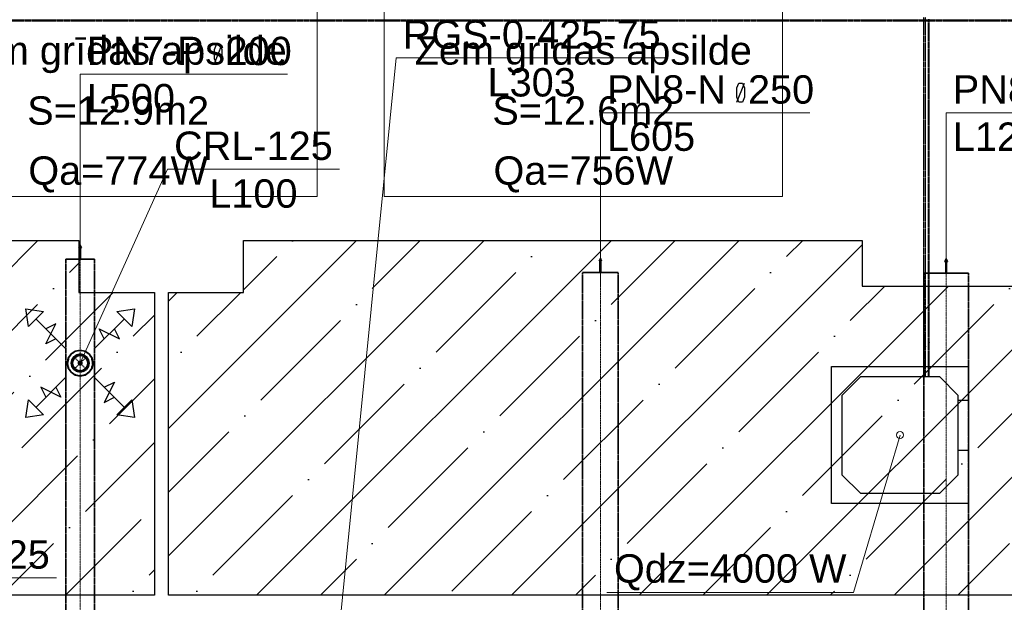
# Model space of a CAD drawing. Header units: millimetres. Extents: x -134161 to 355560, y -27497 to 30328.
# Tile 32 of 95: x -96464 to -89528, y 4075 to 8181. Entities that reach past the tile are written whole.
import ezdxf

# ---------------------------------------------------------------- set-up
doc = ezdxf.new("R2010")
doc.units = ezdxf.units.MM
for name, pattern in [('CenterLine', [17.2, 13, -2, 0.2, -2]), ('HIDDEN', [9.525, 6.35, -3.175]), ('UnderCeiling', [6.7, 4.2, -1, 0.5, -1])]:
    doc.linetypes.add(name, pattern=pattern)
doc.layers.add('AVK-A_uzdevums', color=1, linetype='CONTINUOUS', lineweight=30)
for name, color, linetype in [('Dz1-Atpakalgaita', 7, 'CONTINUOUS'), ('Dz1-Fenkoils', 7, 'CONTINUOUS'), ('Dz1-Radiators', 7, 'CONTINUOUS'), ('Dz1-Teksts-', 7, 'CONTINUOUS'), ('Dz1-Turpgaita', 7, 'CONTINUOUS'), ('Vent-PN6-P-Plusmas bulta', 7, 'CONTINUOUS'), ('Vent-PN7-N-Teksts-', 7, 'CONTINUOUS'), ('Vent-PN7-P', 7, 'CONTINUOUS'), ('Vent-PN7-P-Iekarta', 7, 'CONTINUOUS'), ('Vent-PN7-P-Teksts-', 7, 'CONTINUOUS'), ('Vent-PN8-N', 7, 'CONTINUOUS'), ('Vent-PN8-N-Teksts-', 7, 'CONTINUOUS'), ('Vent-PN8-P', 7, 'CONTINUOUS'), ('Vent-PN8-P-Teksts-', 7, 'CONTINUOUS')]:
    doc.layers.add(name, color=color, linetype=linetype)
doc.styles.add('Arial', font='arial.ttf', dxfattribs={"height": 187.5})

# ---------------------------------------------------------------- blocks, each defined once
blk = doc.blocks.new('*U134')
at = {"layer": 'Vent-PN8-N-Teksts-', "color": 7, "linetype": 'Continuous', "lineweight": 15}
for p, q in [((37897.9, 3529.9, 2200), (38333.8, 7911.8, 2200)), ((38333.8, 7911.8, 2200), (40245.2, 7911.8, 2200))]:
    blk.add_line(p, q, dxfattribs=at)
at = {"layer": 'Vent-PN8-N-Teksts-', "color": 7, "linetype": 'Continuous', "lineweight": 25, "style": 'Arial'}
for s, p in [('RGS-0-425-75', (38381, 7976.8, 2200)), ('L303', (38978.7, 7640, 2200))]:
    blk.add_text(s, height=200, dxfattribs=at).set_placement(p)
blk = doc.blocks.new('*U136')
at = {"layer": 'Vent-PN7-N-Teksts-', "color": 7, "linetype": 'Continuous', "lineweight": 15}
for p, q in [((34172.4, 4883, 2300), (34419.1, 4247.1, 2300)), ((34419.1, 4247.1, 2300), (35942.2, 4247.1, 2300))]:
    blk.add_line(p, q, dxfattribs=at)
at = {"layer": 'Vent-PN7-N-Teksts-', "color": 7, "linetype": 'Continuous', "lineweight": 25, "style": 'Arial'}
for s, p in [('URH/A-125', (34466.4, 4312.1, 2300)), ('L100', (34869.9, 3975.3, 2300))]:
    blk.add_text(s, height=200, dxfattribs=at).set_placement(p)
blk = doc.blocks.new('*U181')
at = {"layer": 'Vent-PN7-P-Teksts-', "color": 7, "linetype": 'Continuous', "lineweight": 15}
for p, q in [((36108.5, 5760.9, 2300), (36722.8, 7127.9)), ((36722.8, 7127.9), (37935.5, 7127.9))]:
    blk.add_line(p, q, dxfattribs=at)
at = {"layer": 'Vent-PN7-P-Teksts-', "color": 7, "linetype": 'Continuous', "lineweight": 25, "style": 'Arial'}
for s, p in [('CRL-125', (36770.1, 7192.9)), ('L100', (37018.4, 6856.1))]:
    blk.add_text(s, height=200, dxfattribs=at).set_placement(p)
blk = doc.blocks.new('*U396')
at = {"layer": 'Vent-PN8-P-Teksts-', "color": 7, "linetype": 'Continuous', "lineweight": 25}
for p, q in [((43156.7, 7700.4, 2700), (43169.3, 7734.7, 2700)), ((43156.7, 7601, 2700), (43208.7, 7733.5, 2700)), ((43156.7, 7634.1, 2700), (43156.7, 7700.4, 2700)), ((43169.3, 7734.7, 2700), (43196.2, 7734.7, 2700)), ((43196.2, 7734.7, 2700), (43208.7, 7700.4, 2700)), ((43208.7, 7700.4, 2700), (43208.7, 7634.1, 2700)), ((43169.3, 7601, 2700), (43156.7, 7634.1, 2700)), ((43208.7, 7634.1, 2700), (43196.2, 7601, 2700)), ((43196.2, 7601, 2700), (43169.3, 7601, 2700))]:
    blk.add_line(p, q, dxfattribs=at)
at = {"layer": 'Vent-PN8-P-Teksts-', "color": 7, "linetype": 'Continuous', "lineweight": 15}
for p, q in [((42209.5, 6394.8, 2700), (42209.5, 7525.3, 2700)), ((42209.5, 7525.3, 2700), (43669.6, 7525.3, 2700))]:
    blk.add_line(p, q, dxfattribs=at)
at = {"layer": 'Vent-PN8-P-Teksts-', "color": 7, "linetype": 'Continuous', "lineweight": 25, "style": 'Arial'}
for s, p in [('PN8-P  315', (42256.2, 7589.5, 2700)), ('L1210', (42256.2, 7256.7, 2700))]:
    blk.add_text(s, height=200, dxfattribs=at).set_placement(p)
blk = doc.blocks.new('*U407')
at = {"layer": 'Vent-PN8-P', "color": 5, "linetype": 'UnderCeiling', "lineweight": 35}
for p, q in [((42052, 6394.8, 2700), (42052, 1411.9, 2700)), ((42367, 6394.8, 2700), (42367, 1411.9, 2700))]:
    blk.add_line(p, q, dxfattribs=at)
at = {"layer": 'Vent-PN8-P', "color": 7, "linetype": 'CenterLine', "lineweight": 18}
blk.add_line((42209.5, 6394.8, 2700), (42209.5, 1411.9, 2700), dxfattribs=at)
blk = doc.blocks.new('*U408')
at = {"layer": 'Vent-PN8-P', "color": 5, "linetype": 'Continuous', "lineweight": 35}
for p, q in [((42209.5, 6494.8, 2700), (42200.5, 6474.8, 2700)), ((42200.5, 6474.8, 2700), (42206.5, 6474.8, 2700)), ((42206.5, 6474.8, 2700), (42206.5, 6394.8, 2700)), ((42218.5, 6474.8, 2700), (42209.5, 6494.8, 2700)), ((42212.5, 6394.8, 2700), (42212.5, 6474.8, 2700)), ((42212.5, 6474.8, 2700), (42218.5, 6474.8, 2700)), ((42367, 6394.8, 2700), (42052, 6394.8, 2700)), ((42206.5, 6394.8, 2700), (42212.5, 6394.8, 2700))]:
    blk.add_line(p, q, dxfattribs=at)
blk = doc.blocks.new('*U472')
at = {"layer": 'Vent-PN8-N-Teksts-', "color": 7, "linetype": 'Continuous', "lineweight": 25}
for p, q in [((40735.8, 7700.4, 2700), (40748.4, 7734.6, 2700)), ((40735.8, 7600.9, 2700), (40787.8, 7733.5, 2700)), ((40735.8, 7634.1, 2700), (40735.8, 7700.4, 2700)), ((40748.4, 7734.6, 2700), (40775.2, 7734.6, 2700)), ((40775.2, 7734.6, 2700), (40787.8, 7700.4, 2700)), ((40787.8, 7700.4, 2700), (40787.8, 7634.1, 2700)), ((40748.4, 7600.9, 2700), (40735.8, 7634.1, 2700)), ((40787.8, 7634.1, 2700), (40775.2, 7600.9, 2700)), ((40775.2, 7600.9, 2700), (40748.4, 7600.9, 2700))]:
    blk.add_line(p, q, dxfattribs=at)
at = {"layer": 'Vent-PN8-N-Teksts-', "color": 7, "linetype": 'Continuous', "lineweight": 15}
for p, q in [((39773.2, 6305.7, 2700), (39773.2, 7525.3, 2700)), ((39773.2, 7525.3, 2700), (41248.7, 7525.3, 2700))]:
    blk.add_line(p, q, dxfattribs=at)
at = {"layer": 'Vent-PN8-N-Teksts-', "color": 7, "linetype": 'Continuous', "lineweight": 25, "style": 'Arial'}
for s, p in [('PN8-N  250', (39819.8, 7589.5, 2700)), ('L605', (39819.8, 7256.9, 2700))]:
    blk.add_text(s, height=200, dxfattribs=at).set_placement(p)
blk = doc.blocks.new('*U509')
at = {"layer": 'Vent-PN8-N', "color": 1, "linetype": 'Continuous', "lineweight": 35}
for p, q in [((39773.2, 6498.6, 2700), (39764.2, 6478.6, 2700)), ((39764.2, 6478.6, 2700), (39770.2, 6478.6, 2700)), ((39770.2, 6478.6, 2700), (39770.2, 6398.6, 2700)), ((39782.2, 6478.6, 2700), (39773.2, 6498.6, 2700)), ((39776.2, 6398.6, 2700), (39776.2, 6478.6, 2700)), ((39776.2, 6478.6, 2700), (39782.2, 6478.6, 2700)), ((39898.2, 6398.6, 2700), (39648.2, 6398.6, 2700)), ((39770.2, 6398.6, 2700), (39776.2, 6398.6, 2700))]:
    blk.add_line(p, q, dxfattribs=at)
blk = doc.blocks.new('*U510')
at = {"layer": 'Vent-PN8-N', "color": 1, "linetype": 'UnderCeiling', "lineweight": 35}
for p, q in [((39648.2, 3679.9, 2700), (39648.2, 6398.6, 2700)), ((39898.2, 3679.9, 2700), (39898.2, 6398.6, 2700))]:
    blk.add_line(p, q, dxfattribs=at)
at = {"layer": 'Vent-PN8-N', "color": 7, "linetype": 'CenterLine', "lineweight": 18}
blk.add_line((39773.2, 3679.9, 2700), (39773.2, 6398.6, 2700), dxfattribs=at)
blk = doc.blocks.new('*U521')
at = {"layer": 'Vent-PN7-P-Teksts-', "color": 7, "linetype": 'Continuous', "lineweight": 25}
for p, q in [((37055.7, 7971.8, 2600), (37068.3, 8006, 2600)), ((37055.7, 7872.3, 2600), (37107.7, 8004.9, 2600)), ((37068.3, 8006, 2600), (37095.1, 8006, 2600)), ((37095.1, 8006, 2600), (37107.7, 7971.8, 2600)), ((37055.7, 7905.5, 2600), (37055.7, 7971.8, 2600)), ((37107.7, 7971.8, 2600), (37107.7, 7905.5, 2600)), ((37068.3, 7872.3, 2600), (37055.7, 7905.5, 2600)), ((37095.1, 7872.3, 2600), (37068.3, 7872.3, 2600)), ((37107.7, 7905.5, 2600), (37095.1, 7872.3, 2600))]:
    blk.add_line(p, q, dxfattribs=at)
at = {"layer": 'Vent-PN7-P-Teksts-', "color": 7, "linetype": 'Continuous', "lineweight": 15}
for p, q in [((36108.5, 6492.8, 2600), (36108.5, 7796.7, 2600)), ((36108.5, 7796.7, 2600), (37568.6, 7796.7, 2600))]:
    blk.add_line(p, q, dxfattribs=at)
at = {"layer": 'Vent-PN7-P-Teksts-', "color": 7, "linetype": 'Continuous', "lineweight": 25, "style": 'Arial'}
for s, p in [('PN7-P  200', (36155.2, 7860.9, 2600)), ('L500', (36155.2, 7528.3, 2600))]:
    blk.add_text(s, height=200, dxfattribs=at).set_placement(p)
blk = doc.blocks.new('*U575')
at = {"layer": 'Vent-PN6-P-Plusmas bulta', "color": 7, "linetype": 'Continuous', "lineweight": 25}
for p, q in [((35743.6, 6019.7, 2269), (35725.9, 6143.5, 2269)), ((35725.9, 6143.5, 2269), (35849.7, 6125.8, 2269)), ((35743.6, 6019.7, 2269), (35725.9, 6143.5, 2269)), ((35725.9, 6143.5, 2269), (35849.7, 6125.8, 2269)), ((35849.7, 6125.8, 2269), (35743.6, 6019.7, 2269)), ((36367.3, 6125.8, 2269), (36491, 6143.5, 2269)), ((36367.3, 6125.8, 2269), (36491, 6143.5, 2269)), ((36473.4, 6019.7, 2269), (36367.3, 6125.8, 2269)), ((36491, 6143.5, 2269), (36473.4, 6019.7, 2269)), ((36491, 6143.5, 2269), (36473.4, 6019.7, 2269)), ((36008.8, 5860.6, 2269), (35796.7, 6072.8, 2269)), ((35867.4, 5896, 2269), (35938.1, 6037.4, 2269)), ((35938.1, 6037.4, 2269), (35867.4, 6002.1, 2269)), ((36208.2, 5860.6, 2269), (36420.3, 6072.8, 2269)), ((36278.9, 5931.3, 2269), (36243.5, 6002.1, 2269)), ((36243.5, 6002.1, 2269), (36385, 5931.3, 2269)), ((36385, 5931.3, 2269), (36349.6, 6002.1, 2269)), ((35938.1, 5931.3, 2269), (35867.4, 5896, 2269)), ((36008.8, 5661.2, 2269), (35796.7, 5449.1, 2269)), ((36208.2, 5661.2, 2269), (36420.3, 5449.1, 2269)), ((36278.9, 5590.5, 2269), (36349.6, 5625.9, 2269)), ((36349.6, 5625.9, 2269), (36278.9, 5484.4, 2269)), ((35973.4, 5519.8, 2269), (35832, 5590.5, 2269)), ((35832, 5590.5, 2269), (35867.4, 5519.8, 2269)), ((35938.1, 5590.5, 2269), (35973.4, 5519.8, 2269)), ((35725.9, 5378.4, 2269), (35743.6, 5502.1, 2269)), ((35725.9, 5378.4, 2269), (35743.6, 5502.1, 2269)), ((35743.6, 5502.1, 2269), (35849.7, 5396.1, 2269)), ((36278.9, 5484.4, 2269), (36349.6, 5519.8, 2269)), ((36367.3, 5396.1, 2269), (36473.4, 5502.1, 2269)), ((36473.4, 5502.1, 2269), (36491, 5378.4, 2269)), ((36473.4, 5502.1, 2269), (36491, 5378.4, 2269)), ((35849.7, 5396.1, 2269), (35725.9, 5378.4, 2269)), ((35849.7, 5396.1, 2269), (35725.9, 5378.4, 2269)), ((36491, 5378.4, 2269), (36367.3, 5396.1, 2269)), ((36491, 5378.4, 2269), (36367.3, 5396.1, 2269))]:
    blk.add_line(p, q, dxfattribs=at)
blk = doc.blocks.new('*U583')
at = {"layer": 'Vent-PN7-P', "color": 5, "linetype": 'UnderCeiling', "lineweight": 35}
for p, q in [((36008.5, 5673.4, 2600), (36008.5, 5848.4, 2600)), ((36208.5, 5673.4, 2600), (36208.5, 5848.4, 2600))]:
    blk.add_line(p, q, dxfattribs=at)
at = {"layer": 'Vent-PN7-P', "color": 7, "linetype": 'CenterLine', "lineweight": 18}
blk.add_line((36108.5, 5673.4, 2600), (36108.5, 5848.4, 2600), dxfattribs=at)
at = {"layer": 'Vent-PN7-P', "color": 7, "linetype": 'HIDDEN', "lineweight": -3}
for p, q in [((36064.3, 5805.1, 2481.2), (36152.7, 5716.7, 2481.2)), ((36152.7, 5805.1, 2481.2), (36064.3, 5716.7, 2481.2))]:
    blk.add_line(p, q, dxfattribs=at)
at = {"layer": 'Vent-PN7-P', "color": 7, "linetype": 'HIDDEN', "lineweight": -3, "extrusion": (0, 0, -1)}
blk.add_circle((-36108.5, 5760.9, -2481.2), 62.5, dxfattribs=at)
blk = doc.blocks.new('*U584')
at = {"layer": 'Vent-PN7-P-Iekarta', "color": 5, "linetype": 'Continuous', "lineweight": 35}
for p, q in [((36073.7, 5845, 2300), (36044.1, 5825.3, 2300)), ((36108.5, 5851.9, 2300), (36073.7, 5845, 2300)), ((36143.3, 5845, 2300), (36108.5, 5851.9, 2300)), ((36172.8, 5825.3, 2300), (36143.3, 5845, 2300)), ((36024.4, 5795.8, 2300), (36017.5, 5760.9, 2300)), ((36017.5, 5760.9, 2300), (36024.4, 5726.1, 2300)), ((36044.1, 5825.3, 2300), (36024.4, 5795.8, 2300)), ((36050.7, 5784.8, 2345), (36046, 5760.9, 2345)), ((36050.7, 5784.8, 2300), (36046, 5760.9, 2300)), ((36046, 5760.9, 2345), (36050.7, 5737, 2345)), ((36046, 5760.9, 2300), (36050.7, 5737, 2300)), ((36064.3, 5805.1, 2345), (36050.7, 5784.8, 2345)), ((36064.3, 5805.1, 2300), (36050.7, 5784.8, 2300)), ((36058.6, 5781.6, 2290), (36054.5, 5760.9, 2290)), ((36058.6, 5781.6, 2353), (36054.5, 5760.9, 2353)), ((36054.5, 5760.9, 2290), (36058.6, 5740.3, 2290)), ((36054.5, 5760.9, 2353), (36058.6, 5740.3, 2353)), ((36070.3, 5799.1, 2290), (36058.6, 5781.6, 2290)), ((36070.3, 5799.1, 2353), (36058.6, 5781.6, 2353)), ((36084.6, 5818.7, 2345), (36064.3, 5805.1, 2345)), ((36084.6, 5818.7, 2300), (36064.3, 5805.1, 2300)), ((36087.8, 5810.8, 2290), (36070.3, 5799.1, 2290)), ((36087.8, 5810.8, 2353), (36070.3, 5799.1, 2353)), ((36108.5, 5823.4, 2345), (36084.6, 5818.7, 2345)), ((36108.5, 5823.4, 2300), (36084.6, 5818.7, 2300)), ((36108.5, 5814.9, 2290), (36087.8, 5810.8, 2290)), ((36108.5, 5814.9, 2353), (36087.8, 5810.8, 2353)), ((36097.4, 5765.5, 2284), (36096.5, 5760.9, 2284)), ((36096.5, 5760.9, 2284), (36097.4, 5756.3, 2284)), ((36100, 5769.4, 2284), (36097.4, 5765.5, 2284)), ((36103.9, 5772, 2284), (36100, 5769.4, 2284)), ((36108.5, 5772.9, 2284), (36103.9, 5772, 2284)), ((36132.4, 5818.7, 2345), (36108.5, 5823.4, 2345)), ((36132.4, 5818.7, 2300), (36108.5, 5823.4, 2300)), ((36129.2, 5810.8, 2290), (36108.5, 5814.9, 2290)), ((36129.2, 5810.8, 2353), (36108.5, 5814.9, 2353)), ((36113.1, 5772, 2284), (36108.5, 5772.9, 2284)), ((36117, 5769.4, 2284), (36113.1, 5772, 2284)), ((36119.6, 5765.5, 2284), (36117, 5769.4, 2284)), ((36120.5, 5760.9, 2284), (36119.6, 5765.5, 2284)), ((36119.6, 5756.3, 2284), (36120.5, 5760.9, 2284)), ((36146.7, 5799.1, 2290), (36129.2, 5810.8, 2290)), ((36146.7, 5799.1, 2353), (36129.2, 5810.8, 2353)), ((36152.7, 5805.1, 2345), (36132.4, 5818.7, 2345)), ((36152.7, 5805.1, 2300), (36132.4, 5818.7, 2300)), ((36158.4, 5781.6, 2290), (36146.7, 5799.1, 2290)), ((36158.4, 5781.6, 2353), (36146.7, 5799.1, 2353)), ((36166.2, 5784.8, 2345), (36152.7, 5805.1, 2345)), ((36166.2, 5784.8, 2300), (36152.7, 5805.1, 2300)), ((36162.5, 5760.9, 2290), (36158.4, 5781.6, 2290)), ((36162.5, 5760.9, 2353), (36158.4, 5781.6, 2353)), ((36158.4, 5740.3, 2290), (36162.5, 5760.9, 2290)), ((36158.4, 5740.3, 2353), (36162.5, 5760.9, 2353)), ((36171, 5760.9, 2345), (36166.2, 5784.8, 2345)), ((36171, 5760.9, 2300), (36166.2, 5784.8, 2300)), ((36166.2, 5737, 2345), (36171, 5760.9, 2345)), ((36166.2, 5737, 2300), (36171, 5760.9, 2300)), ((36192.6, 5795.8, 2300), (36172.8, 5825.3, 2300)), ((36199.5, 5760.9, 2300), (36192.6, 5795.8, 2300)), ((36192.6, 5726.1, 2300), (36199.5, 5760.9, 2300)), ((36024.4, 5726.1, 2300), (36044.1, 5696.6, 2300)), ((36044.1, 5696.6, 2300), (36073.7, 5676.9, 2300)), ((36050.7, 5737, 2345), (36064.3, 5716.7, 2345)), ((36050.7, 5737, 2300), (36064.3, 5716.7, 2300)), ((36058.6, 5740.3, 2290), (36070.3, 5722.7, 2290)), ((36058.6, 5740.3, 2353), (36070.3, 5722.7, 2353)), ((36064.3, 5716.7, 2345), (36084.6, 5703.2, 2345)), ((36064.3, 5716.7, 2300), (36084.6, 5703.2, 2300)), ((36070.3, 5722.7, 2290), (36087.8, 5711, 2290)), ((36070.3, 5722.7, 2353), (36087.8, 5711, 2353)), ((36084.6, 5703.2, 2345), (36108.5, 5698.4, 2345)), ((36084.6, 5703.2, 2300), (36108.5, 5698.4, 2300)), ((36087.8, 5711, 2290), (36108.5, 5706.9, 2290)), ((36087.8, 5711, 2353), (36108.5, 5706.9, 2353)), ((36097.4, 5756.3, 2284), (36100, 5752.4, 2284)), ((36100, 5752.4, 2284), (36103.9, 5749.8, 2284)), ((36103.9, 5749.8, 2284), (36108.5, 5748.9, 2284)), ((36108.5, 5748.9, 2284), (36113.1, 5749.8, 2284)), ((36108.5, 5706.9, 2290), (36129.2, 5711, 2290)), ((36108.5, 5706.9, 2353), (36129.2, 5711, 2353)), ((36108.5, 5698.4, 2345), (36132.4, 5703.2, 2345)), ((36108.5, 5698.4, 2300), (36132.4, 5703.2, 2300)), ((36113.1, 5749.8, 2284), (36117, 5752.4, 2284)), ((36117, 5752.4, 2284), (36119.6, 5756.3, 2284)), ((36129.2, 5711, 2290), (36146.7, 5722.7, 2290)), ((36129.2, 5711, 2353), (36146.7, 5722.7, 2353)), ((36132.4, 5703.2, 2345), (36152.7, 5716.7, 2345)), ((36132.4, 5703.2, 2300), (36152.7, 5716.7, 2300)), ((36143.3, 5676.9, 2300), (36172.8, 5696.6, 2300)), ((36146.7, 5722.7, 2290), (36158.4, 5740.3, 2290)), ((36146.7, 5722.7, 2353), (36158.4, 5740.3, 2353)), ((36152.7, 5716.7, 2345), (36166.2, 5737, 2345)), ((36152.7, 5716.7, 2300), (36166.2, 5737, 2300)), ((36172.8, 5696.6, 2300), (36192.6, 5726.1, 2300)), ((36073.7, 5676.9, 2300), (36108.5, 5669.9, 2300)), ((36108.5, 5669.9, 2300), (36143.3, 5676.9, 2300))]:
    blk.add_line(p, q, dxfattribs=at)
at = {"layer": 'Vent-PN7-P-Iekarta', "color": 7, "linetype": 'HIDDEN', "lineweight": -3}
for p, q in [((36074.8, 5842.2, 2275), (36046.3, 5823.2, 2275)), ((36074.8, 5842.2, 2269), (36046.3, 5823.2, 2269)), ((36108.5, 5848.9, 2275), (36074.8, 5842.2, 2275)), ((36108.5, 5848.9, 2269), (36074.8, 5842.2, 2269)), ((36142.2, 5842.2, 2275), (36108.5, 5848.9, 2275)), ((36142.2, 5842.2, 2269), (36108.5, 5848.9, 2269)), ((36170.7, 5823.2, 2275), (36142.2, 5842.2, 2275)), ((36170.7, 5823.2, 2269), (36142.2, 5842.2, 2269)), ((36027.2, 5794.6, 2275), (36020.5, 5760.9, 2275)), ((36027.2, 5794.6, 2269), (36020.5, 5760.9, 2269)), ((36020.5, 5760.9, 2275), (36027.2, 5727.3, 2275)), ((36020.5, 5760.9, 2269), (36027.2, 5727.3, 2269)), ((36046.3, 5823.2, 2275), (36027.2, 5794.6, 2275)), ((36046.3, 5823.2, 2269), (36027.2, 5794.6, 2269)), ((36189.8, 5794.6, 2275), (36170.7, 5823.2, 2275)), ((36189.8, 5794.6, 2269), (36170.7, 5823.2, 2269)), ((36196.5, 5760.9, 2275), (36189.8, 5794.6, 2275)), ((36196.5, 5760.9, 2269), (36189.8, 5794.6, 2269)), ((36189.8, 5727.3, 2275), (36196.5, 5760.9, 2275)), ((36189.8, 5727.3, 2269), (36196.5, 5760.9, 2269)), ((36027.2, 5727.3, 2275), (36046.3, 5698.7, 2275)), ((36027.2, 5727.3, 2269), (36046.3, 5698.7, 2269)), ((36046.3, 5698.7, 2275), (36074.8, 5679.6, 2275)), ((36046.3, 5698.7, 2269), (36074.8, 5679.6, 2269)), ((36142.2, 5679.6, 2275), (36170.7, 5698.7, 2275)), ((36142.2, 5679.6, 2269), (36170.7, 5698.7, 2269)), ((36170.7, 5698.7, 2275), (36189.8, 5727.3, 2275)), ((36170.7, 5698.7, 2269), (36189.8, 5727.3, 2269)), ((36074.8, 5679.6, 2275), (36108.5, 5672.9, 2275)), ((36074.8, 5679.6, 2269), (36108.5, 5672.9, 2269)), ((36108.5, 5672.9, 2275), (36142.2, 5679.6, 2275)), ((36108.5, 5672.9, 2269), (36142.2, 5679.6, 2269))]:
    blk.add_line(p, q, dxfattribs=at)
at = {"layer": 'Vent-PN7-P-Iekarta', "color": 5, "linetype": 'Continuous', "lineweight": 35}
blk.add_circle((36108.5, 5760.9, 2284), 12, dxfattribs=at)
blk = doc.blocks.new('*U585')
at = {"layer": 'Vent-PN7-P', "color": 7, "linetype": 'Continuous', "lineweight": -3}
blk.add_line((36108.5, 5760.9, 2390.6), (36108.5, 5760.9, 2389.6), dxfattribs=at)
blk = doc.blocks.new('*U586')
at = {"layer": 'Vent-PN7-P', "color": 5, "linetype": 'UnderCeiling', "lineweight": 35}
for p, q in [((36008.5, 5673.4, 2600), (36008.5, 3250.9, 2600)), ((36208.5, 5673.4, 2600), (36208.5, 3250.9, 2600))]:
    blk.add_line(p, q, dxfattribs=at)
at = {"layer": 'Vent-PN7-P', "color": 7, "linetype": 'CenterLine', "lineweight": 18}
blk.add_line((36108.5, 5673.4, 2600), (36108.5, 3250.9, 2600), dxfattribs=at)
blk = doc.blocks.new('*U590')
at = {"layer": 'Vent-PN7-P', "color": 5, "linetype": 'UnderCeiling', "lineweight": 35}
for p, q in [((36008.5, 6492.8, 2600), (36008.5, 5848.4, 2600)), ((36208.5, 6492.8, 2600), (36208.5, 5848.4, 2600))]:
    blk.add_line(p, q, dxfattribs=at)
at = {"layer": 'Vent-PN7-P', "color": 7, "linetype": 'CenterLine', "lineweight": 18}
blk.add_line((36108.5, 6492.8, 2600), (36108.5, 5848.4, 2600), dxfattribs=at)
blk = doc.blocks.new('*U591')
at = {"layer": 'Vent-PN7-P', "color": 5, "linetype": 'Continuous', "lineweight": 35}
for p, q in [((36108.5, 6592.8, 2600), (36099.5, 6572.8, 2600)), ((36117.5, 6572.8, 2600), (36108.5, 6592.8, 2600)), ((36099.5, 6572.8, 2600), (36105.5, 6572.8, 2600)), ((36105.5, 6572.8, 2600), (36105.5, 6492.8, 2600)), ((36111.5, 6492.8, 2600), (36111.5, 6572.8, 2600)), ((36111.5, 6572.8, 2600), (36117.5, 6572.8, 2600)), ((36208.5, 6492.8, 2600), (36008.5, 6492.8, 2600)), ((36105.5, 6492.8, 2600), (36111.5, 6492.8, 2600))]:
    blk.add_line(p, q, dxfattribs=at)
blk = doc.blocks.new('*U828')
at = {"layer": 'Dz1-Turpgaita', "color": 4, "linetype": 'UnderCeiling', "lineweight": 25}
for p, q in [((32729.6, 8180.3, 2800), (42082.6, 8180.3, 2800)), ((32729.6, 8174.3, 2800), (42082.6, 8174.3, 2800))]:
    blk.add_line(p, q, dxfattribs=at)
blk = doc.blocks.new('*U835')
at = {"layer": 'Dz1-Turpgaita', "color": 4, "linetype": 'UnderCeiling', "lineweight": 25}
for p, q in [((42091, 8180.3, 2800), (42082.6, 8180.3, 2800)), ((42084, 8174.5, 2801.1), (42083.8, 8174.3, 2800)), ((42084.7, 8175.1, 2802.1), (42084, 8174.5, 2801.1)), ((42085.6, 8176.1, 2802.8), (42084.7, 8175.1, 2802.1)), ((42086.8, 8177.3, 2803), (42085.6, 8176.1, 2802.8)), ((42087.9, 8176.1, 2802.8), (42086.8, 8177.3, 2803)), ((42088.9, 8175.1, 2802.1), (42087.9, 8176.1, 2802.8)), ((42089.6, 8174.5, 2801.1), (42088.9, 8175.1, 2802.1)), ((42089.8, 8174.3, 2800), (42089.6, 8174.5, 2801.1)), ((42091, 8174.3, 2800), (42089.8, 8174.3, 2800))]:
    blk.add_line(p, q, dxfattribs=at)
at = {"layer": 'Dz1-Turpgaita', "color": 4, "linetype": 'UnderCeiling', "lineweight": 25, "extrusion": (-1, 0, 0)}
for centre in [(42082.6, 8177.3, 2800), (42091, 8177.3, 2800)]:
    blk.add_ellipse(centre, major_axis=(0, -3), ratio=1, start_param=0, end_param=3.141593, dxfattribs=at)
at = {"layer": 'Dz1-Turpgaita', "color": 4, "linetype": 'UnderCeiling', "lineweight": 25, "extrusion": (0, 0, -1)}
blk.add_ellipse((42082.9, 8173.4, 2800), major_axis=(0, 0.9), ratio=1, start_param=0, end_param=1.570796, dxfattribs=at)
at = {"layer": 'Dz1-Turpgaita', "color": 4, "linetype": 'UnderCeiling', "lineweight": 25, "extrusion": (0, -1, 0)}
blk.add_ellipse((42086.8, 8173.3, 2800), major_axis=(3, 0), ratio=1, start_param=0, end_param=3.141593, dxfattribs=at)
at = {"layer": 'Dz1-Turpgaita', "color": 4, "linetype": 'UnderCeiling', "lineweight": 25}
blk.add_ellipse((42090.7, 8173.4, 2800), major_axis=(0, 0.9), ratio=1, start_param=0, end_param=1.570796, dxfattribs=at)
blk = doc.blocks.new('*U836')
at = {"layer": 'Dz1-Turpgaita', "color": 4, "linetype": 'UnderCeiling', "lineweight": 25}
for p, q in [((42091, 8180.3, 2800), (45247.2, 8180.3, 2800)), ((42091, 8174.3, 2800), (45247.2, 8174.3, 2800))]:
    blk.add_line(p, q, dxfattribs=at)
blk = doc.blocks.new('*U878')
at = {"layer": 'Dz1-Atpakalgaita', "color": 6, "linetype": 'UnderCeiling', "lineweight": 25}
for p, q in [((42052.8, 5893.5, 2800), (42052.8, 8199.8, 2800)), ((42062.8, 5893.5, 2800), (42062.8, 8199.8, 2800))]:
    blk.add_line(p, q, dxfattribs=at)
blk = doc.blocks.new('*U879')
at = {"layer": 'Dz1-Turpgaita', "color": 4, "linetype": 'UnderCeiling', "lineweight": 25}
for p, q in [((42083.8, 5911.5, 2800), (42083.8, 8173.3, 2800)), ((42089.8, 5911.5, 2800), (42089.8, 8173.3, 2800))]:
    blk.add_line(p, q, dxfattribs=at)
blk = doc.blocks.new('*U880')
at = {"layer": 'Dz1-Teksts-', "color": 7, "linetype": 'Continuous', "lineweight": 0}
for p, q in [((41884.3, 5254, 2500), (41557.6, 4144.7, 2500)), ((41557.6, 4144.7, 2500), (39818.9, 4144.7, 2500))]:
    blk.add_line(p, q, dxfattribs=at)
at = {"layer": 'Dz1-Teksts-', "color": 7, "linetype": 'Continuous', "lineweight": 0, "extrusion": (0, 0, -1)}
blk.add_circle((-41884.3, 5254, -2500), 25, dxfattribs=at)
at = {"layer": 'Dz1-Teksts-', "color": 7, "linetype": 'Continuous', "lineweight": 0, "style": 'Arial'}
blk.add_text('Qdz=4000 W', height=200, dxfattribs=at).set_placement((39869, 4213.6, 2500))
blk = doc.blocks.new('*U881')
at = {"layer": 'Dz1-Turpgaita', "color": 4, "linetype": 'UnderCeiling', "lineweight": 25, "extrusion": (0, 1, 0)}
blk.add_ellipse((42086.8, 5911.5, 2800), major_axis=(-3, 0), ratio=1, start_param=0, end_param=3.141593, dxfattribs=at)
at = {"layer": 'Dz1-Turpgaita', "color": 4, "linetype": 'UnderCeiling', "lineweight": 25, "extrusion": (-1, 0, 0)}
for centre in [(42083.8, 5911.5, 2791), (42089.8, 5911.5, 2791)]:
    blk.add_ellipse(centre, major_axis=(0, -6.36, 6.36), ratio=1, start_param=0, end_param=0.785398, dxfattribs=at)
at = {"layer": 'Dz1-Turpgaita', "color": 7, "linetype": 'HIDDEN', "lineweight": -3, "extrusion": (0, -0.707107, -0.707107)}
blk.add_ellipse((42086.8, 5905.1, 2797.4), major_axis=(-3, 0), ratio=1, start_param=0, end_param=3.141593, dxfattribs=at)
at = {"layer": 'Dz1-Turpgaita', "color": 4, "linetype": 'UnderCeiling', "lineweight": 25, "extrusion": (0, -0.707107, -0.707107)}
blk.add_ellipse((42086.8, 5905.1, 2797.4), major_axis=(3, 0), ratio=1, start_param=0, end_param=3.141593, dxfattribs=at)
blk = doc.blocks.new('*U882')
at = {"layer": 'Dz1-Turpgaita', "color": 4, "linetype": 'UnderCeiling', "lineweight": 25}
for p, q in [((42083.8, 5862.4, 2754.6), (42083.8, 5905.1, 2797.4)), ((42089.8, 5862.4, 2754.6), (42089.8, 5905.1, 2797.4))]:
    blk.add_line(p, q, dxfattribs=at)
blk = doc.blocks.new('*U883')
at = {"layer": 'Dz1-Atpakalgaita', "color": 6, "linetype": 'UnderCeiling', "lineweight": 25, "extrusion": (0, 1, 0)}
blk.add_ellipse((42057.8, 5893.5, 2800), major_axis=(-5, 0), ratio=1, start_param=0, end_param=3.141593, dxfattribs=at)
at = {"layer": 'Dz1-Atpakalgaita', "color": 6, "linetype": 'UnderCeiling', "lineweight": 25, "extrusion": (-1, 0, 0)}
for centre in [(42052.8, 5893.5, 2785), (42062.8, 5893.5, 2785)]:
    blk.add_ellipse(centre, major_axis=(0, -15), ratio=1, start_param=0, end_param=1.570796, dxfattribs=at)
at = {"layer": 'Dz1-Atpakalgaita', "color": 7, "linetype": 'HIDDEN', "lineweight": -3, "extrusion": (0, 0, -1)}
blk.add_ellipse((42057.8, 5878.5, 2785), major_axis=(-5, 0), ratio=1, start_param=0, end_param=3.141593, dxfattribs=at)
at = {"layer": 'Dz1-Atpakalgaita', "color": 6, "linetype": 'UnderCeiling', "lineweight": 25, "extrusion": (0, 0, -1)}
blk.add_ellipse((42057.8, 5878.5, 2785), major_axis=(5, 0), ratio=1, start_param=0, end_param=3.141593, dxfattribs=at)
blk = doc.blocks.new('*U884')
at = {"layer": 'Dz1-Atpakalgaita', "color": 7, "linetype": 'Continuous', "lineweight": -3}
blk.add_line((42057.8, 5878.5, 2744.5), (42057.8, 5878.5, 2743.5), dxfattribs=at)
blk = doc.blocks.new('*U885')
at = {"layer": 'Dz1-Turpgaita', "color": 7, "linetype": 'HIDDEN', "lineweight": -3, "extrusion": (0, 0.707107, 0.707107)}
blk.add_ellipse((42086.8, 5862.4, 2754.6), major_axis=(3, 0), ratio=1, start_param=0, end_param=3.141593, dxfattribs=at)
at = {"layer": 'Dz1-Turpgaita', "color": 4, "linetype": 'UnderCeiling', "lineweight": 25, "extrusion": (0, 0.707107, 0.707107)}
blk.add_ellipse((42086.8, 5862.4, 2754.6), major_axis=(-3, 0), ratio=1, start_param=0, end_param=3.141593, dxfattribs=at)
at = {"layer": 'Dz1-Turpgaita', "color": 4, "linetype": 'UnderCeiling', "lineweight": 25, "extrusion": (1, 0, 0)}
for centre in [(42083.8, 5856, 2761), (42089.8, 5856, 2761)]:
    blk.add_ellipse(centre, major_axis=(0, 0, -9), ratio=1, start_param=0, end_param=0.785398, dxfattribs=at)
at = {"layer": 'Dz1-Turpgaita', "color": 4, "linetype": 'UnderCeiling', "lineweight": 25, "extrusion": (0, -1, 0)}
blk.add_ellipse((42086.8, 5856, 2752), major_axis=(3, 0), ratio=1, start_param=0, end_param=3.141593, dxfattribs=at)
blk = doc.blocks.new('*U886')
at = {"layer": 'Dz1-Turpgaita', "color": 4, "linetype": 'UnderCeiling', "lineweight": 25}
for p, q in [((42083.8, 5663.5, 2752), (42083.8, 5856, 2752)), ((42089.8, 5663.5, 2752), (42089.8, 5856, 2752))]:
    blk.add_line(p, q, dxfattribs=at)
blk = doc.blocks.new('*U887')
at = {"layer": 'Dz1-Atpakalgaita', "color": 6, "linetype": 'UnderCeiling', "lineweight": 25, "extrusion": (1, 0, 0)}
for centre in [(42052.8, 5863.5, 2704), (42062.8, 5863.5, 2704)]:
    blk.add_ellipse(centre, major_axis=(0, 0, -15), ratio=1, start_param=0, end_param=1.570796, dxfattribs=at)
at = {"layer": 'Dz1-Atpakalgaita', "color": 6, "linetype": 'UnderCeiling', "lineweight": 25, "extrusion": (0, -1, 0)}
blk.add_ellipse((42057.8, 5863.5, 2689), major_axis=(5, 0), ratio=1, start_param=0, end_param=3.141593, dxfattribs=at)
blk = doc.blocks.new('*U888')
at = {"layer": 'Dz1-Atpakalgaita', "color": 6, "linetype": 'UnderCeiling', "lineweight": 25}
for p, q in [((42052.8, 5663.5, 2689), (42052.8, 5863.5, 2689)), ((42062.8, 5663.5, 2689), (42062.8, 5863.5, 2689))]:
    blk.add_line(p, q, dxfattribs=at)
blk = doc.blocks.new('*U889')
at = {"layer": 'Dz1-Radiators', "color": 7, "linetype": 'Continuous', "lineweight": -3}
blk.add_line((42086.8, 5663.5, 2752), (42086.8, 5663.5, 2751), dxfattribs=at)
blk = doc.blocks.new('*U890')
at = {"layer": 'Dz1-Fenkoils', "color": 7, "linetype": 'HIDDEN', "lineweight": -3}
for p, q in [((41401.8, 5736.5, 2441), (41401.8, 5736.5, 2500)), ((42366.8, 5736.5, 2441), (42366.8, 5736.5, 2500)), ((41604.9, 5663.5, 2829), (41604.9, 5663.5, 2500)), ((42163.7, 5663.5, 2829), (42163.7, 5663.5, 2500)), ((41474.8, 5533.4, 2829), (41474.8, 5533.4, 2500)), ((42293.8, 5533.4, 2829), (42293.8, 5533.4, 2500)), ((42366.8, 5498.5, 2500), (42366.8, 5144.5, 2500)), ((42368.8, 5498.5, 2815), (42368.8, 5498.5, 2595)), ((42368.8, 5144.5, 2595), (42368.8, 5144.5, 2815)), ((41474.8, 4974.6, 2829), (41474.8, 4974.6, 2500)), ((42293.8, 4974.6, 2829), (42293.8, 4974.6, 2500)), ((41604.9, 4844.5, 2829), (41604.9, 4844.5, 2500)), ((42163.7, 4844.5, 2829), (42163.7, 4844.5, 2500)), ((41401.8, 4771.5, 2441), (41401.8, 4771.5, 2500)), ((42366.8, 4771.5, 2441), (42366.8, 4771.5, 2500))]:
    blk.add_line(p, q, dxfattribs=at)
at = {"layer": 'Dz1-Fenkoils', "color": 7, "linetype": 'Continuous', "lineweight": -3}
for p, q in [((41401.8, 4771.5, 2500), (41401.8, 5736.5, 2500)), ((41401.8, 5736.5, 2500), (42366.8, 5736.5, 2500)), ((42366.8, 5736.5, 2500), (42366.8, 5498.5, 2500)), ((41604.9, 5663.5, 2829), (41474.8, 5533.4, 2829)), ((42163.7, 5663.5, 2829), (41604.9, 5663.5, 2829)), ((42293.8, 5533.4, 2829), (42163.7, 5663.5, 2829)), ((41474.8, 5533.4, 2829), (41474.8, 4974.6, 2829)), ((42293.8, 4974.6, 2829), (42293.8, 5533.4, 2829)), ((42368.8, 5498.5, 2815), (42293.8, 5498.5, 2815)), ((42368.8, 5144.5, 2815), (42368.8, 5498.5, 2815)), ((42368.8, 5144.5, 2815), (42293.8, 5144.5, 2815)), ((42366.8, 5144.5, 2500), (42366.8, 4771.5, 2500)), ((41474.8, 4974.6, 2829), (41604.9, 4844.5, 2829)), ((42163.7, 4844.5, 2829), (42293.8, 4974.6, 2829)), ((41604.9, 4844.5, 2829), (42163.7, 4844.5, 2829)), ((42366.8, 4771.5, 2500), (41401.8, 4771.5, 2500))]:
    blk.add_line(p, q, dxfattribs=at)
blk = doc.blocks.new('*U1109')
at = {"layer": 'AVK-A_uzdevums', "color": 7, "linetype": 'Continuous', "lineweight": 18}
for p, q in [((41056.1, 10892.3), (41056.1, 9052.5)), ((38250.4, 6936.2), (38250.4, 9052.5)), ((38250.4, 9052.5), (41056.1, 9052.5)), ((41056.1, 9052.5), (41056.1, 6936.2)), ((41056.1, 6936.2), (38250.4, 6936.2))]:
    blk.add_line(p, q, dxfattribs=at)
at = {"layer": 'AVK-A_uzdevums', "color": 7, "linetype": 'Continuous', "lineweight": 18, "extrusion": (0, 0, -1)}
blk.add_circle((-41056.1, 10892.3), 50, dxfattribs=at)
at = {"layer": 'AVK-A_uzdevums', "color": 7, "linetype": 'Continuous', "lineweight": 25, "style": 'Arial'}
for s, p in [('Esošo apkure atslēgt!', (38309.8, 8710.9)), ('Zem grīdas apsilde', (38465.2, 7864.4)), ('S=12.6m2', (39012.5, 7441.1)), ('Qa=756W', (39020.3, 7017.9))]:
    blk.add_text(s, height=200, dxfattribs=at).set_placement(p)
blk = doc.blocks.new('*U1110')
at = {"layer": 'AVK-A_uzdevums', "color": 7, "linetype": 'Continuous', "lineweight": 18}
for p, q in [((37779.1, 10892.3), (37779.1, 9052.5)), ((34973.4, 6936.2), (34973.4, 9052.5)), ((34973.4, 9052.5), (37779.1, 9052.5)), ((37779.1, 9052.5), (37779.1, 6936.2)), ((37779.1, 6936.2), (34973.4, 6936.2))]:
    blk.add_line(p, q, dxfattribs=at)
at = {"layer": 'AVK-A_uzdevums', "color": 7, "linetype": 'Continuous', "lineweight": 18, "extrusion": (0, 0, -1)}
blk.add_circle((-37779.1, 10892.3), 50, dxfattribs=at)
at = {"layer": 'AVK-A_uzdevums', "color": 7, "linetype": 'Continuous', "lineweight": 25, "style": 'Arial'}
for s, p in [('Esošo apkure atslēgt!', (35032.8, 8710.9)), ('Zem grīdas apsilde', (35188.3, 7864.4)), ('S=12.9m2', (35735.6, 7441.1)), ('Qa=774W', (35743.4, 7017.9))]:
    blk.add_text(s, height=200, dxfattribs=at).set_placement(p)

msp = doc.modelspace()

# ---------------------------------------------------------------- hatches: boundary and pattern name
at = {"layer": 'AVK-A_uzdevums'}
h = msp.add_hatch(dxfattribs=at)
h.set_pattern_fill('ANSI36', color=256, scale=100)
h.set_pattern_definition([(45, (-132147.12, 0), (168.3798, 617.3926), [793.75, -158.75, 0, -158.75])])
h.paths.add_polyline_path([(-101314.3, 6293.5), (-100774.6, 6293.5), (-100774.6, 6625.1), (-96047.4, 6625.1), (-96047.4, 6258.2), (-95514.7, 6258.2), (-95514.7, 4125), (-101314.3, 4125)])
h = msp.add_hatch(dxfattribs=at)
h.set_pattern_fill('ANSI35', color=256, scale=100)
h.set_pattern_definition([(45, (-132147.1, 0), (-449.013, 449.013), []), (45, (-131698.1, 0), (-449.013, 449.013), [793.75, -158.75, 0, -158.75])])
h.paths.add_polyline_path([(-95415.9, 6258.2), (-94886.8, 6258.2), (-94886.8, 6625.1), (-90530, 6625.1), (-90530, 6304.2), (-88868.4, 6304.2), (-88868.4, 6526.4), (-83841.3, 6526.4), (-83841.3, 6226.5), (-83439.1, 6226.5), (-83439.1, 6625.1), (-78031, 6625.1), (-78031, 6226.5), (-77628.9, 6226.5), (-77628.9, 6625.1), (-74951.3, 6625.1), (-74951.3, 4125), (-95415.9, 4125)])

# ---------------------------------------------------------------- linework, layer by layer
for points in [[(-101314.3, 6293.5), (-100774.6, 6293.5), (-100774.6, 6625.1), (-96047.4, 6625.1), (-96047.4, 6258.2), (-95514.7, 6258.2), (-95514.7, 4125), (-101314.3, 4125)], [(-95415.9, 6258.2), (-94886.8, 6258.2), (-94886.8, 6625.1), (-90530, 6625.1), (-90530, 6304.2), (-88868.4, 6304.2), (-88868.4, 6526.4), (-83841.3, 6526.4), (-83841.3, 6226.5), (-83439.1, 6226.5), (-83439.1, 6625.1), (-78031, 6625.1), (-78031, 6226.5), (-77628.9, 6226.5), (-77628.9, 6625.1), (-74951.3, 6625.1), (-74951.3, 4125), (-95415.9, 4125)]]:
    msp.add_lwpolyline(points, close=True, dxfattribs=at)

# ---------------------------------------------------------------- block references
for name in ['*U1110', '*U1109']:
    msp.add_blockref(name, (-132147.1, 0), dxfattribs=at)
at = {"layer": 'Dz1-Atpakalgaita'}
for name in ['*U878', '*U883', '*U887', '*U888', '*U884']:
    msp.add_blockref(name, (-132147.1, 0), dxfattribs=at)
at = {"layer": 'Dz1-Fenkoils'}
msp.add_blockref('*U890', (-132147.1, 0), dxfattribs=at)
at = {"layer": 'Dz1-Radiators'}
msp.add_blockref('*U889', (-132147.1, 0), dxfattribs=at)
at = {"layer": 'Dz1-Teksts-'}
msp.add_blockref('*U880', (-132147.1, 0), dxfattribs=at)
at = {"layer": 'Dz1-Turpgaita'}
for name in ['*U828', '*U835', '*U879', '*U836', '*U881', '*U882', '*U885', '*U886']:
    msp.add_blockref(name, (-132147.1, 0), dxfattribs=at)
at = {"layer": 'Vent-PN6-P-Plusmas bulta'}
msp.add_blockref('*U575', (-132147.1, 0), dxfattribs=at)
at = {"layer": 'Vent-PN7-N-Teksts-'}
msp.add_blockref('*U136', (-132147.1, 0), dxfattribs=at)
at = {"layer": 'Vent-PN7-P'}
for name in ['*U591', '*U590', '*U583', '*U585', '*U586']:
    msp.add_blockref(name, (-132147.1, 0), dxfattribs=at)
at = {"layer": 'Vent-PN7-P-Iekarta'}
msp.add_blockref('*U584', (-132147.1, 0), dxfattribs=at)
at = {"layer": 'Vent-PN7-P-Teksts-'}
for name in ['*U521', '*U181']:
    msp.add_blockref(name, (-132147.1, 0), dxfattribs=at)
at = {"layer": 'Vent-PN8-N'}
for name in ['*U509', '*U510']:
    msp.add_blockref(name, (-132147.1, 0), dxfattribs=at)
at = {"layer": 'Vent-PN8-N-Teksts-'}
for name in ['*U134', '*U472']:
    msp.add_blockref(name, (-132147.1, 0), dxfattribs=at)
at = {"layer": 'Vent-PN8-P'}
for name in ['*U408', '*U407']:
    msp.add_blockref(name, (-132147.1, 0), dxfattribs=at)
at = {"layer": 'Vent-PN8-P-Teksts-'}
msp.add_blockref('*U396', (-132147.1, 0), dxfattribs=at)

doc.saveas('drawing.dxf')
